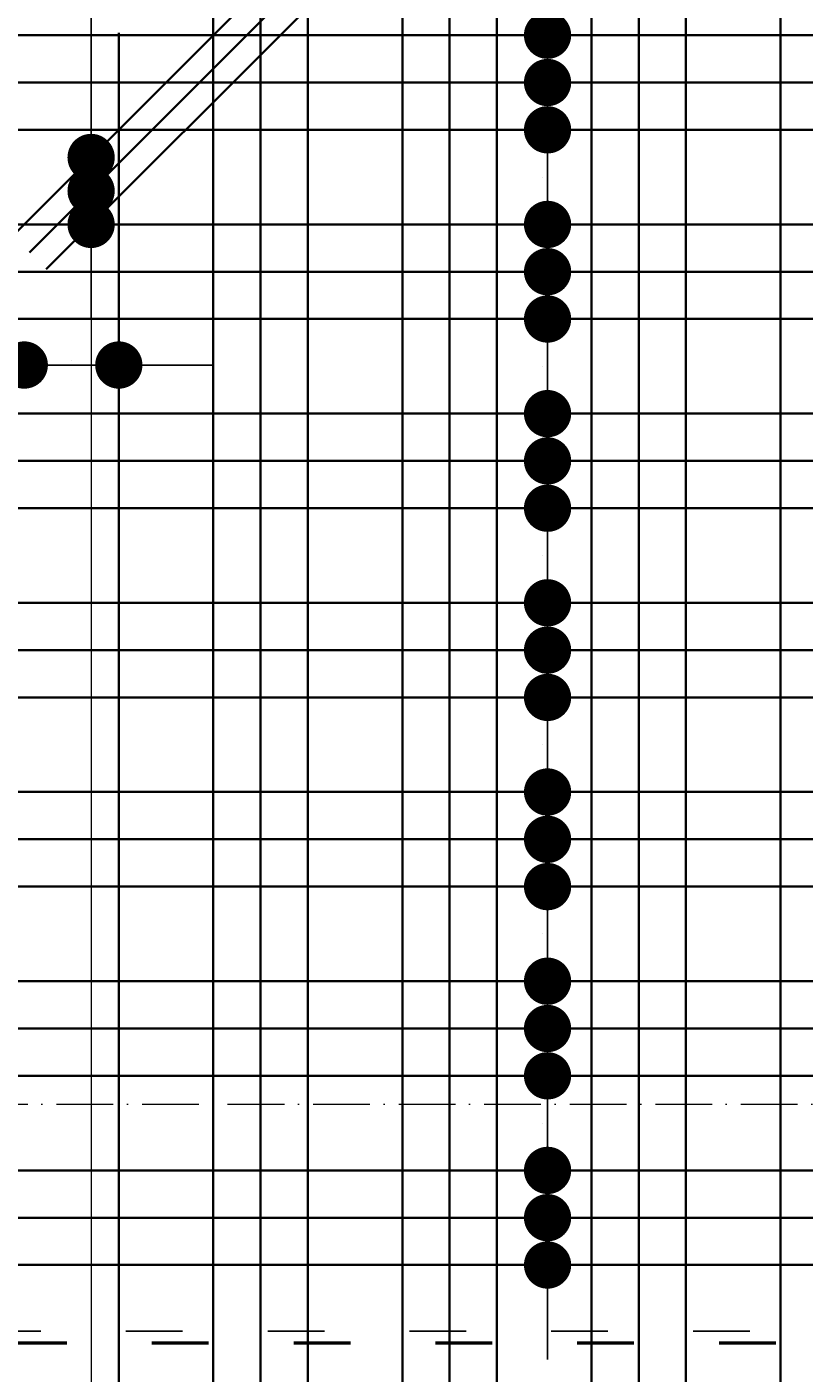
# Model space of a CAD drawing. Header units: millimetres. Extents: x 295948 to 312016, y 6878 to 18016.
# Tile 174 of 252: x 306791 to 306956, y 14067 to 14352. Entities that reach past the tile are written whole.
import ezdxf

# ---------------------------------------------------------------- set-up
doc = ezdxf.new("R2010")
doc.units = ezdxf.units.MM
doc.linetypes.add('ACAD_ISO03W100', pattern=[30, 12, -18])
doc.linetypes.add('ACAD_ISO10W100', pattern=[18, 12, -3, 0, -3])
for name, color, linetype, lineweight in [('konstrukcja wymiary', 1, 'Continuous', 13), ('osie', 5, 'ACAD_ISO10W100', 13), ('zbrojenie', 4, 'Continuous', 50), ('zbrojenie płyty', 141, 'Continuous', 35)]:
    doc.layers.add(name, color=color, linetype=linetype, lineweight=lineweight)
doc.layers.add('przerywane', color=6, linetype='ACAD_ISO03W100')
doc.styles.get("Standard").update_dxf_attribs({"font": 'romand.shx', "oblique": 10})
doc.dimstyles.new('kropki', dxfattribs={"dimtxt": 0.001, "dimasz": 10, "dimexe": 1.25, "dimexo": 0.625, "dimgap": 1, "dimtad": 1, "dimtxsty": 'Standard', "dimblk": 'DOT', "dimcen": 2.5, "dimadec": 0, "dimazin": 0, "dimtfac": 1, "dimtmove": 0, "dimatfit": 3, "dimfxl": 1, "dimfxlon": 1, "dimarcsym": 0})

# ---------------------------------------------------------------- blocks, each defined once
blk = doc.blocks.new('_Dot')
at = {"color": 0, "linetype": 'ByBlock', "lineweight": -2}
blk.add_line((-0.5, 0), (-1, 0), dxfattribs=at)
at = {"color": 0, "linetype": 'ByBlock', "const_width": 0.5}
blk.add_lwpolyline([(-0.25, 0, 1), (0.25, 0, 1)], format="xyb", close=True, dxfattribs=at)
blk = doc.blocks.new('*D982')
at = {"layer": 'Defpoints', "color": 0, "transparency": 16777216}
for p in [(306890.94, 14100.22), (306901.66, 14100.22), (306890.94, 14090.22)]:
    blk.add_point(p, dxfattribs=at)
at = {"layer": 'konstrukcja wymiary', "color": 0, "lineweight": -2, "transparency": 16777216}
for p, q in [((306901.66, 14110.22), (306901.66, 14120.22)), ((306900.66, 14100.22), (306902.91, 14100.22)), ((306901.66, 14090.22), (306901.66, 14100.22)), ((306900.66, 14090.22), (306902.91, 14090.22)), ((306901.66, 14080.22), (306901.66, 14070.22))]:
    blk.add_line(p, q, dxfattribs=at)
at = {"layer": 'konstrukcja wymiary', "color": 0, "lineweight": -2, "transparency": 16777216, "xscale": 10, "yscale": 10, "zscale": 10}
for p, rotation in [((306901.66, 14100.22), 270), ((306901.66, 14090.22), 90)]:
    blk.add_blockref('_Dot', p, dxfattribs=dict(at, rotation=rotation))
at = {"layer": 'konstrukcja wymiary', "color": 0, "transparency": 16777216, "insert": (306900.66, 14095.22), "char_height": 0.001, "attachment_point": 5, "rotation": 90}
blk.add_mtext('10', dxfattribs=at)
blk = doc.blocks.new('*D983')
at = {"layer": 'Defpoints', "color": 0, "transparency": 16777216}
for p in [(306890.94, 14110.22), (306901.66, 14110.22), (306890.94, 14100.22)]:
    blk.add_point(p, dxfattribs=at)
at = {"layer": 'konstrukcja wymiary', "color": 0, "lineweight": -2, "transparency": 16777216}
for p, q in [((306901.66, 14120.22), (306901.66, 14130.22)), ((306900.66, 14110.22), (306902.91, 14110.22)), ((306901.66, 14100.22), (306901.66, 14110.22)), ((306900.66, 14100.22), (306902.91, 14100.22)), ((306901.66, 14090.22), (306901.66, 14080.22))]:
    blk.add_line(p, q, dxfattribs=at)
at = {"layer": 'konstrukcja wymiary', "color": 0, "lineweight": -2, "transparency": 16777216, "xscale": 10, "yscale": 10, "zscale": 10}
for p, rotation in [((306901.66, 14110.22), 270), ((306901.66, 14100.22), 90)]:
    blk.add_blockref('_Dot', p, dxfattribs=dict(at, rotation=rotation))
at = {"layer": 'konstrukcja wymiary', "color": 0, "transparency": 16777216, "insert": (306900.66, 14105.22), "char_height": 0.001, "attachment_point": 5, "rotation": 90}
blk.add_mtext('10', dxfattribs=at)
blk = doc.blocks.new('*D967')
at = {"layer": 'Defpoints', "color": 0, "transparency": 16777216}
for p in [(306890.94, 14130.22), (306901.66, 14130.22), (306890.94, 14110.22)]:
    blk.add_point(p, dxfattribs=at)
at = {"layer": 'konstrukcja wymiary', "color": 0, "lineweight": -2, "transparency": 16777216}
for p, q in [((306901.66, 14140.22), (306901.66, 14150.22)), ((306900.66, 14130.22), (306902.91, 14130.22)), ((306901.66, 14110.22), (306901.66, 14130.22)), ((306900.66, 14110.22), (306902.91, 14110.22)), ((306901.66, 14100.22), (306901.66, 14090.22))]:
    blk.add_line(p, q, dxfattribs=at)
at = {"layer": 'konstrukcja wymiary', "color": 0, "lineweight": -2, "transparency": 16777216, "xscale": 10, "yscale": 10, "zscale": 10}
for p, rotation in [((306901.66, 14130.22), 270), ((306901.66, 14110.22), 90)]:
    blk.add_blockref('_Dot', p, dxfattribs=dict(at, rotation=rotation))
at = {"layer": 'konstrukcja wymiary', "color": 0, "transparency": 16777216, "insert": (306900.66, 14120.22), "char_height": 0.001, "attachment_point": 5, "rotation": 90}
blk.add_mtext('20', dxfattribs=at)
blk = doc.blocks.new('*D968')
at = {"layer": 'Defpoints', "color": 0, "transparency": 16777216}
for p in [(306890.94, 14140.22), (306901.66, 14140.22), (306890.94, 14130.22)]:
    blk.add_point(p, dxfattribs=at)
at = {"layer": 'konstrukcja wymiary', "color": 0, "lineweight": -2, "transparency": 16777216}
for p, q in [((306901.66, 14150.22), (306901.66, 14160.22)), ((306900.66, 14140.22), (306902.91, 14140.22)), ((306901.66, 14130.22), (306901.66, 14140.22)), ((306900.66, 14130.22), (306902.91, 14130.22)), ((306901.66, 14120.22), (306901.66, 14110.22))]:
    blk.add_line(p, q, dxfattribs=at)
at = {"layer": 'konstrukcja wymiary', "color": 0, "lineweight": -2, "transparency": 16777216, "xscale": 10, "yscale": 10, "zscale": 10}
for p, rotation in [((306901.66, 14140.22), 270), ((306901.66, 14130.22), 90)]:
    blk.add_blockref('_Dot', p, dxfattribs=dict(at, rotation=rotation))
at = {"layer": 'konstrukcja wymiary', "color": 0, "transparency": 16777216, "insert": (306900.66, 14135.22), "char_height": 0.001, "attachment_point": 5, "rotation": 90}
blk.add_mtext('10', dxfattribs=at)
blk = doc.blocks.new('*D969')
at = {"layer": 'Defpoints', "color": 0, "transparency": 16777216}
for p in [(306890.94, 14150.22), (306901.66, 14150.22), (306890.94, 14140.22)]:
    blk.add_point(p, dxfattribs=at)
at = {"layer": 'konstrukcja wymiary', "color": 0, "lineweight": -2, "transparency": 16777216}
for p, q in [((306901.66, 14160.22), (306901.66, 14170.22)), ((306900.66, 14150.22), (306902.91, 14150.22)), ((306901.66, 14140.22), (306901.66, 14150.22)), ((306900.66, 14140.22), (306902.91, 14140.22)), ((306901.66, 14130.22), (306901.66, 14120.22))]:
    blk.add_line(p, q, dxfattribs=at)
at = {"layer": 'konstrukcja wymiary', "color": 0, "lineweight": -2, "transparency": 16777216, "xscale": 10, "yscale": 10, "zscale": 10}
for p, rotation in [((306901.66, 14150.22), 270), ((306901.66, 14140.22), 90)]:
    blk.add_blockref('_Dot', p, dxfattribs=dict(at, rotation=rotation))
at = {"layer": 'konstrukcja wymiary', "color": 0, "transparency": 16777216, "insert": (306900.66, 14145.22), "char_height": 0.001, "attachment_point": 5, "rotation": 90}
blk.add_mtext('10', dxfattribs=at)
blk = doc.blocks.new('*D970')
at = {"layer": 'Defpoints', "color": 0, "transparency": 16777216}
for p in [(306890.94, 14170.22), (306901.66, 14170.22), (306890.94, 14150.22)]:
    blk.add_point(p, dxfattribs=at)
at = {"layer": 'konstrukcja wymiary', "color": 0, "lineweight": -2, "transparency": 16777216}
for p, q in [((306901.66, 14180.22), (306901.66, 14190.22)), ((306900.66, 14170.22), (306902.91, 14170.22)), ((306901.66, 14150.22), (306901.66, 14170.22)), ((306900.66, 14150.22), (306902.91, 14150.22)), ((306901.66, 14140.22), (306901.66, 14130.22))]:
    blk.add_line(p, q, dxfattribs=at)
at = {"layer": 'konstrukcja wymiary', "color": 0, "lineweight": -2, "transparency": 16777216, "xscale": 10, "yscale": 10, "zscale": 10}
for p, rotation in [((306901.66, 14170.22), 270), ((306901.66, 14150.22), 90)]:
    blk.add_blockref('_Dot', p, dxfattribs=dict(at, rotation=rotation))
at = {"layer": 'konstrukcja wymiary', "color": 0, "transparency": 16777216, "insert": (306900.66, 14160.22), "char_height": 0.001, "attachment_point": 5, "rotation": 90}
blk.add_mtext('20', dxfattribs=at)
blk = doc.blocks.new('*D971')
at = {"layer": 'Defpoints', "color": 0, "transparency": 16777216}
for p in [(306890.94, 14180.22), (306901.66, 14180.22), (306890.94, 14170.22)]:
    blk.add_point(p, dxfattribs=at)
at = {"layer": 'konstrukcja wymiary', "color": 0, "lineweight": -2, "transparency": 16777216}
for p, q in [((306901.66, 14190.22), (306901.66, 14200.22)), ((306900.66, 14180.22), (306902.91, 14180.22)), ((306901.66, 14170.22), (306901.66, 14180.22)), ((306900.66, 14170.22), (306902.91, 14170.22)), ((306901.66, 14160.22), (306901.66, 14150.22))]:
    blk.add_line(p, q, dxfattribs=at)
at = {"layer": 'konstrukcja wymiary', "color": 0, "lineweight": -2, "transparency": 16777216, "xscale": 10, "yscale": 10, "zscale": 10}
for p, rotation in [((306901.66, 14180.22), 270), ((306901.66, 14170.22), 90)]:
    blk.add_blockref('_Dot', p, dxfattribs=dict(at, rotation=rotation))
at = {"layer": 'konstrukcja wymiary', "color": 0, "transparency": 16777216, "insert": (306900.66, 14175.22), "char_height": 0.001, "attachment_point": 5, "rotation": 90}
blk.add_mtext('10', dxfattribs=at)
blk = doc.blocks.new('*D962')
at = {"layer": 'Defpoints', "color": 0, "transparency": 16777216}
for p in [(306890.94, 14190.22), (306901.66, 14190.22), (306890.94, 14180.22)]:
    blk.add_point(p, dxfattribs=at)
at = {"layer": 'konstrukcja wymiary', "color": 0, "lineweight": -2, "transparency": 16777216}
for p, q in [((306901.66, 14200.22), (306901.66, 14210.22)), ((306900.66, 14190.22), (306902.91, 14190.22)), ((306901.66, 14180.22), (306901.66, 14190.22)), ((306900.66, 14180.22), (306902.91, 14180.22)), ((306901.66, 14170.22), (306901.66, 14160.22))]:
    blk.add_line(p, q, dxfattribs=at)
at = {"layer": 'konstrukcja wymiary', "color": 0, "lineweight": -2, "transparency": 16777216, "xscale": 10, "yscale": 10, "zscale": 10}
for p, rotation in [((306901.66, 14190.22), 270), ((306901.66, 14180.22), 90)]:
    blk.add_blockref('_Dot', p, dxfattribs=dict(at, rotation=rotation))
at = {"layer": 'konstrukcja wymiary', "color": 0, "transparency": 16777216, "insert": (306900.66, 14185.22), "char_height": 0.001, "attachment_point": 5, "rotation": 90}
blk.add_mtext('10', dxfattribs=at)
blk = doc.blocks.new('*D963')
at = {"layer": 'Defpoints', "color": 0, "transparency": 16777216}
for p in [(306890.94, 14210.22), (306901.66, 14210.22), (306890.94, 14190.22)]:
    blk.add_point(p, dxfattribs=at)
at = {"layer": 'konstrukcja wymiary', "color": 0, "lineweight": -2, "transparency": 16777216}
for p, q in [((306901.66, 14220.22), (306901.66, 14230.22)), ((306900.66, 14210.22), (306902.91, 14210.22)), ((306901.66, 14190.22), (306901.66, 14210.22)), ((306900.66, 14190.22), (306902.91, 14190.22)), ((306901.66, 14180.22), (306901.66, 14170.22))]:
    blk.add_line(p, q, dxfattribs=at)
at = {"layer": 'konstrukcja wymiary', "color": 0, "lineweight": -2, "transparency": 16777216, "xscale": 10, "yscale": 10, "zscale": 10}
for p, rotation in [((306901.66, 14210.22), 270), ((306901.66, 14190.22), 90)]:
    blk.add_blockref('_Dot', p, dxfattribs=dict(at, rotation=rotation))
at = {"layer": 'konstrukcja wymiary', "color": 0, "transparency": 16777216, "insert": (306900.66, 14200.22), "char_height": 0.001, "attachment_point": 5, "rotation": 90}
blk.add_mtext('20', dxfattribs=at)
blk = doc.blocks.new('*D964')
at = {"layer": 'Defpoints', "color": 0, "transparency": 16777216}
for p in [(306890.94, 14220.22), (306901.66, 14220.22), (306890.94, 14210.22)]:
    blk.add_point(p, dxfattribs=at)
at = {"layer": 'konstrukcja wymiary', "color": 0, "lineweight": -2, "transparency": 16777216}
for p, q in [((306901.66, 14230.22), (306901.66, 14240.22)), ((306900.66, 14220.22), (306902.91, 14220.22)), ((306901.66, 14210.22), (306901.66, 14220.22)), ((306900.66, 14210.22), (306902.91, 14210.22)), ((306901.66, 14200.22), (306901.66, 14190.22))]:
    blk.add_line(p, q, dxfattribs=at)
at = {"layer": 'konstrukcja wymiary', "color": 0, "lineweight": -2, "transparency": 16777216, "xscale": 10, "yscale": 10, "zscale": 10}
for p, rotation in [((306901.66, 14220.22), 270), ((306901.66, 14210.22), 90)]:
    blk.add_blockref('_Dot', p, dxfattribs=dict(at, rotation=rotation))
at = {"layer": 'konstrukcja wymiary', "color": 0, "transparency": 16777216, "insert": (306900.66, 14215.22), "char_height": 0.001, "attachment_point": 5, "rotation": 90}
blk.add_mtext('10', dxfattribs=at)
blk = doc.blocks.new('*D965')
at = {"layer": 'Defpoints', "color": 0, "transparency": 16777216}
for p in [(306890.94, 14230.22), (306901.66, 14230.22), (306890.94, 14220.22)]:
    blk.add_point(p, dxfattribs=at)
at = {"layer": 'konstrukcja wymiary', "color": 0, "lineweight": -2, "transparency": 16777216}
for p, q in [((306901.66, 14240.22), (306901.66, 14250.22)), ((306900.66, 14230.22), (306902.91, 14230.22)), ((306901.66, 14220.22), (306901.66, 14230.22)), ((306900.66, 14220.22), (306902.91, 14220.22)), ((306901.66, 14210.22), (306901.66, 14200.22))]:
    blk.add_line(p, q, dxfattribs=at)
at = {"layer": 'konstrukcja wymiary', "color": 0, "lineweight": -2, "transparency": 16777216, "xscale": 10, "yscale": 10, "zscale": 10}
for p, rotation in [((306901.66, 14230.22), 270), ((306901.66, 14220.22), 90)]:
    blk.add_blockref('_Dot', p, dxfattribs=dict(at, rotation=rotation))
at = {"layer": 'konstrukcja wymiary', "color": 0, "transparency": 16777216, "insert": (306900.66, 14225.22), "char_height": 0.001, "attachment_point": 5, "rotation": 90}
blk.add_mtext('10', dxfattribs=at)
blk = doc.blocks.new('*D966')
at = {"layer": 'Defpoints', "color": 0, "transparency": 16777216}
for p in [(306890.94, 14250.22), (306901.66, 14250.22), (306890.94, 14230.22)]:
    blk.add_point(p, dxfattribs=at)
at = {"layer": 'konstrukcja wymiary', "color": 0, "lineweight": -2, "transparency": 16777216}
for p, q in [((306901.66, 14260.22), (306901.66, 14270.22)), ((306900.66, 14250.22), (306902.91, 14250.22)), ((306901.66, 14230.22), (306901.66, 14250.22)), ((306900.66, 14230.22), (306902.91, 14230.22)), ((306901.66, 14220.22), (306901.66, 14210.22))]:
    blk.add_line(p, q, dxfattribs=at)
at = {"layer": 'konstrukcja wymiary', "color": 0, "lineweight": -2, "transparency": 16777216, "xscale": 10, "yscale": 10, "zscale": 10}
for p, rotation in [((306901.66, 14250.22), 270), ((306901.66, 14230.22), 90)]:
    blk.add_blockref('_Dot', p, dxfattribs=dict(at, rotation=rotation))
at = {"layer": 'konstrukcja wymiary', "color": 0, "transparency": 16777216, "insert": (306900.66, 14240.22), "char_height": 0.001, "attachment_point": 5, "rotation": 90}
blk.add_mtext('20', dxfattribs=at)
blk = doc.blocks.new('*D977')
at = {"layer": 'Defpoints', "color": 0, "transparency": 16777216}
for p in [(306890.94, 14260.22), (306901.66, 14260.22), (306890.94, 14250.22)]:
    blk.add_point(p, dxfattribs=at)
at = {"layer": 'konstrukcja wymiary', "color": 0, "lineweight": -2, "transparency": 16777216}
for p, q in [((306901.66, 14270.22), (306901.66, 14280.22)), ((306900.66, 14260.22), (306902.91, 14260.22)), ((306901.66, 14250.22), (306901.66, 14260.22)), ((306900.66, 14250.22), (306902.91, 14250.22)), ((306901.66, 14240.22), (306901.66, 14230.22))]:
    blk.add_line(p, q, dxfattribs=at)
at = {"layer": 'konstrukcja wymiary', "color": 0, "lineweight": -2, "transparency": 16777216, "xscale": 10, "yscale": 10, "zscale": 10}
for p, rotation in [((306901.66, 14260.22), 270), ((306901.66, 14250.22), 90)]:
    blk.add_blockref('_Dot', p, dxfattribs=dict(at, rotation=rotation))
at = {"layer": 'konstrukcja wymiary', "color": 0, "transparency": 16777216, "insert": (306900.66, 14255.22), "char_height": 0.001, "attachment_point": 5, "rotation": 90}
blk.add_mtext('10', dxfattribs=at)
blk = doc.blocks.new('*D978')
at = {"layer": 'Defpoints', "color": 0, "transparency": 16777216}
for p in [(306890.94, 14270.22), (306901.66, 14270.22), (306890.94, 14260.22)]:
    blk.add_point(p, dxfattribs=at)
at = {"layer": 'konstrukcja wymiary', "color": 0, "lineweight": -2, "transparency": 16777216}
for p, q in [((306901.66, 14280.22), (306901.66, 14290.22)), ((306900.66, 14270.22), (306902.91, 14270.22)), ((306901.66, 14260.22), (306901.66, 14270.22)), ((306900.66, 14260.22), (306902.91, 14260.22)), ((306901.66, 14250.22), (306901.66, 14240.22))]:
    blk.add_line(p, q, dxfattribs=at)
at = {"layer": 'konstrukcja wymiary', "color": 0, "lineweight": -2, "transparency": 16777216, "xscale": 10, "yscale": 10, "zscale": 10}
for p, rotation in [((306901.66, 14270.22), 270), ((306901.66, 14260.22), 90)]:
    blk.add_blockref('_Dot', p, dxfattribs=dict(at, rotation=rotation))
at = {"layer": 'konstrukcja wymiary', "color": 0, "transparency": 16777216, "insert": (306900.66, 14265.22), "char_height": 0.001, "attachment_point": 5, "rotation": 90}
blk.add_mtext('10', dxfattribs=at)
blk = doc.blocks.new('*D979')
at = {"layer": 'Defpoints', "color": 0, "transparency": 16777216}
for p in [(306890.94, 14290.22), (306901.66, 14290.22), (306890.94, 14270.22)]:
    blk.add_point(p, dxfattribs=at)
at = {"layer": 'konstrukcja wymiary', "color": 0, "lineweight": -2, "transparency": 16777216}
for p, q in [((306901.66, 14300.22), (306901.66, 14310.22)), ((306900.66, 14290.22), (306902.91, 14290.22)), ((306901.66, 14270.22), (306901.66, 14290.22)), ((306900.66, 14270.22), (306902.91, 14270.22)), ((306901.66, 14260.22), (306901.66, 14250.22))]:
    blk.add_line(p, q, dxfattribs=at)
at = {"layer": 'konstrukcja wymiary', "color": 0, "lineweight": -2, "transparency": 16777216, "xscale": 10, "yscale": 10, "zscale": 10}
for p, rotation in [((306901.66, 14290.22), 270), ((306901.66, 14270.22), 90)]:
    blk.add_blockref('_Dot', p, dxfattribs=dict(at, rotation=rotation))
at = {"layer": 'konstrukcja wymiary', "color": 0, "transparency": 16777216, "insert": (306900.66, 14280.22), "char_height": 0.001, "attachment_point": 5, "rotation": 90}
blk.add_mtext('20', dxfattribs=at)
blk = doc.blocks.new('*D980')
at = {"layer": 'Defpoints', "color": 0, "transparency": 16777216}
for p in [(306890.94, 14300.22), (306901.66, 14300.22), (306890.94, 14290.22)]:
    blk.add_point(p, dxfattribs=at)
at = {"layer": 'konstrukcja wymiary', "color": 0, "lineweight": -2, "transparency": 16777216}
for p, q in [((306901.66, 14310.22), (306901.66, 14320.22)), ((306900.66, 14300.22), (306902.91, 14300.22)), ((306901.66, 14290.22), (306901.66, 14300.22)), ((306900.66, 14290.22), (306902.91, 14290.22)), ((306901.66, 14280.22), (306901.66, 14270.22))]:
    blk.add_line(p, q, dxfattribs=at)
at = {"layer": 'konstrukcja wymiary', "color": 0, "lineweight": -2, "transparency": 16777216, "xscale": 10, "yscale": 10, "zscale": 10}
for p, rotation in [((306901.66, 14300.22), 270), ((306901.66, 14290.22), 90)]:
    blk.add_blockref('_Dot', p, dxfattribs=dict(at, rotation=rotation))
at = {"layer": 'konstrukcja wymiary', "color": 0, "transparency": 16777216, "insert": (306900.66, 14295.22), "char_height": 0.001, "attachment_point": 5, "rotation": 90}
blk.add_mtext('10', dxfattribs=at)
blk = doc.blocks.new('*D981')
at = {"layer": 'Defpoints', "color": 0, "transparency": 16777216}
for p in [(306890.94, 14310.22), (306901.66, 14310.22), (306890.94, 14300.22)]:
    blk.add_point(p, dxfattribs=at)
at = {"layer": 'konstrukcja wymiary', "color": 0, "lineweight": -2, "transparency": 16777216}
for p, q in [((306901.66, 14320.22), (306901.66, 14330.22)), ((306900.66, 14310.22), (306902.91, 14310.22)), ((306901.66, 14300.22), (306901.66, 14310.22)), ((306900.66, 14300.22), (306902.91, 14300.22)), ((306901.66, 14290.22), (306901.66, 14280.22))]:
    blk.add_line(p, q, dxfattribs=at)
at = {"layer": 'konstrukcja wymiary', "color": 0, "lineweight": -2, "transparency": 16777216, "xscale": 10, "yscale": 10, "zscale": 10}
for p, rotation in [((306901.66, 14310.22), 270), ((306901.66, 14300.22), 90)]:
    blk.add_blockref('_Dot', p, dxfattribs=dict(at, rotation=rotation))
at = {"layer": 'konstrukcja wymiary', "color": 0, "transparency": 16777216, "insert": (306900.66, 14305.22), "char_height": 0.001, "attachment_point": 5, "rotation": 90}
blk.add_mtext('10', dxfattribs=at)
blk = doc.blocks.new('*D999')
at = {"layer": 'Defpoints', "color": 0, "transparency": 16777216}
for p in [(306890.94, 14330.22), (306901.66, 14330.22), (306890.94, 14310.22)]:
    blk.add_point(p, dxfattribs=at)
at = {"layer": 'konstrukcja wymiary', "color": 0, "lineweight": -2, "transparency": 16777216}
for p, q in [((306901.66, 14340.22), (306901.66, 14350.22)), ((306900.66, 14330.22), (306902.91, 14330.22)), ((306901.66, 14310.22), (306901.66, 14330.22)), ((306900.66, 14310.22), (306902.91, 14310.22)), ((306901.66, 14300.22), (306901.66, 14290.22))]:
    blk.add_line(p, q, dxfattribs=at)
at = {"layer": 'konstrukcja wymiary', "color": 0, "lineweight": -2, "transparency": 16777216, "xscale": 10, "yscale": 10, "zscale": 10}
for p, rotation in [((306901.66, 14330.22), 270), ((306901.66, 14310.22), 90)]:
    blk.add_blockref('_Dot', p, dxfattribs=dict(at, rotation=rotation))
at = {"layer": 'konstrukcja wymiary', "color": 0, "transparency": 16777216, "insert": (306900.66, 14320.22), "char_height": 0.001, "attachment_point": 5, "rotation": 90}
blk.add_mtext('20', dxfattribs=at)
blk = doc.blocks.new('*D1000')
at = {"layer": 'Defpoints', "color": 0, "transparency": 16777216}
for p in [(306890.94, 14340.22), (306901.66, 14340.22), (306890.94, 14330.22)]:
    blk.add_point(p, dxfattribs=at)
at = {"layer": 'konstrukcja wymiary', "color": 0, "lineweight": -2, "transparency": 16777216}
for p, q in [((306901.66, 14350.22), (306901.66, 14360.22)), ((306900.66, 14340.22), (306902.91, 14340.22)), ((306901.66, 14330.22), (306901.66, 14340.22)), ((306900.66, 14330.22), (306902.91, 14330.22)), ((306901.66, 14320.22), (306901.66, 14310.22))]:
    blk.add_line(p, q, dxfattribs=at)
at = {"layer": 'konstrukcja wymiary', "color": 0, "lineweight": -2, "transparency": 16777216, "xscale": 10, "yscale": 10, "zscale": 10}
for p, rotation in [((306901.66, 14340.22), 270), ((306901.66, 14330.22), 90)]:
    blk.add_blockref('_Dot', p, dxfattribs=dict(at, rotation=rotation))
at = {"layer": 'konstrukcja wymiary', "color": 0, "transparency": 16777216, "insert": (306900.66, 14335.22), "char_height": 0.001, "attachment_point": 5, "rotation": 90}
blk.add_mtext('10', dxfattribs=at)
blk = doc.blocks.new('*D1001')
at = {"layer": 'Defpoints', "color": 0, "transparency": 16777216}
for p in [(306890.94, 14350.22), (306901.66, 14350.22), (306890.94, 14340.22)]:
    blk.add_point(p, dxfattribs=at)
at = {"layer": 'konstrukcja wymiary', "color": 0, "lineweight": -2, "transparency": 16777216}
for p, q in [((306901.66, 14360.22), (306901.66, 14370.22)), ((306900.66, 14350.22), (306902.91, 14350.22)), ((306901.66, 14340.22), (306901.66, 14350.22)), ((306900.66, 14340.22), (306902.91, 14340.22)), ((306901.66, 14330.22), (306901.66, 14320.22))]:
    blk.add_line(p, q, dxfattribs=at)
at = {"layer": 'konstrukcja wymiary', "color": 0, "lineweight": -2, "transparency": 16777216, "xscale": 10, "yscale": 10, "zscale": 10}
for p, rotation in [((306901.66, 14350.22), 270), ((306901.66, 14340.22), 90)]:
    blk.add_blockref('_Dot', p, dxfattribs=dict(at, rotation=rotation))
at = {"layer": 'konstrukcja wymiary', "color": 0, "transparency": 16777216, "insert": (306900.66, 14345.22), "char_height": 0.001, "attachment_point": 5, "rotation": 90}
blk.add_mtext('10', dxfattribs=at)
blk = doc.blocks.new('*D1002')
at = {"layer": 'Defpoints', "color": 0, "transparency": 16777216}
for p in [(306890.94, 14365.77), (306901.66, 14365.77), (306890.94, 14350.22)]:
    blk.add_point(p, dxfattribs=at)
at = {"layer": 'konstrukcja wymiary', "color": 0, "lineweight": -2, "transparency": 16777216}
for p, q in [((306901.66, 14375.77), (306901.66, 14385.77)), ((306900.66, 14365.77), (306902.91, 14365.77)), ((306901.66, 14350.22), (306901.66, 14365.77)), ((306900.66, 14350.22), (306902.91, 14350.22)), ((306901.66, 14340.22), (306901.66, 14330.22))]:
    blk.add_line(p, q, dxfattribs=at)
at = {"layer": 'konstrukcja wymiary', "color": 0, "lineweight": -2, "transparency": 16777216, "xscale": 10, "yscale": 10, "zscale": 10}
for p, rotation in [((306901.66, 14365.77), 270), ((306901.66, 14350.22), 90)]:
    blk.add_blockref('_Dot', p, dxfattribs=dict(at, rotation=rotation))
at = {"layer": 'konstrukcja wymiary', "color": 0, "transparency": 16777216, "insert": (306900.66, 14358), "char_height": 0.001, "attachment_point": 5, "rotation": 90}
blk.add_mtext('15,54', dxfattribs=at)
blk = doc.blocks.new('*D1003')
at = {"layer": 'Defpoints', "color": 0, "transparency": 16777216}
for p in [(306890.94, 14381.72), (306901.66, 14381.72), (306890.94, 14365.77)]:
    blk.add_point(p, dxfattribs=at)
at = {"layer": 'konstrukcja wymiary', "color": 0, "lineweight": -2, "transparency": 16777216}
for p, q in [((306901.66, 14391.72), (306901.66, 14401.72)), ((306900.66, 14381.72), (306902.91, 14381.72)), ((306901.66, 14365.77), (306901.66, 14381.72)), ((306900.66, 14365.77), (306902.91, 14365.77)), ((306901.66, 14355.77), (306901.66, 14345.77))]:
    blk.add_line(p, q, dxfattribs=at)
at = {"layer": 'konstrukcja wymiary', "color": 0, "lineweight": -2, "transparency": 16777216, "xscale": 10, "yscale": 10, "zscale": 10}
for p, rotation in [((306901.66, 14381.72), 270), ((306901.66, 14365.77), 90)]:
    blk.add_blockref('_Dot', p, dxfattribs=dict(at, rotation=rotation))
at = {"layer": 'konstrukcja wymiary', "color": 0, "transparency": 16777216, "insert": (306900.66, 14373.75), "char_height": 0.001, "attachment_point": 5, "rotation": 90}
blk.add_mtext('15,96', dxfattribs=at)
blk = doc.blocks.new('*D816')
at = {"layer": 'Defpoints', "color": 0, "transparency": 16777216}
for p in [(306770.94, 14290.22), (306790.94, 14290.22), (306790.94, 14280.49)]:
    blk.add_point(p, dxfattribs=at)
at = {"layer": 'konstrukcja wymiary', "color": 0, "lineweight": -2, "transparency": 16777216}
for p, q in [((306770.94, 14281.49), (306770.94, 14279.24)), ((306790.94, 14281.49), (306790.94, 14279.24)), ((306760.94, 14280.49), (306750.94, 14280.49)), ((306770.94, 14280.49), (306790.94, 14280.49)), ((306800.94, 14280.49), (306810.94, 14280.49))]:
    blk.add_line(p, q, dxfattribs=at)
at = {"layer": 'konstrukcja wymiary', "color": 0, "lineweight": -2, "transparency": 16777216, "xscale": 10, "yscale": 10, "zscale": 10}
blk.add_blockref('_Dot', (306770.94, 14280.49), dxfattribs=at)
at = {"layer": 'konstrukcja wymiary', "color": 0, "lineweight": -2, "transparency": 16777216, "xscale": 10, "yscale": 10, "zscale": 10, "rotation": 180}
blk.add_blockref('_Dot', (306790.94, 14280.49), dxfattribs=at)
at = {"layer": 'konstrukcja wymiary', "color": 0, "transparency": 16777216, "insert": (306780.94, 14281.49), "char_height": 0.001, "attachment_point": 5}
blk.add_mtext('20', dxfattribs=at)
blk = doc.blocks.new('*D817')
at = {"layer": 'Defpoints', "color": 0, "transparency": 16777216}
for p in [(306790.94, 14290.22), (306810.94, 14290.22), (306810.94, 14280.49)]:
    blk.add_point(p, dxfattribs=at)
at = {"layer": 'konstrukcja wymiary', "color": 0, "lineweight": -2, "transparency": 16777216}
for p, q in [((306790.94, 14281.49), (306790.94, 14279.24)), ((306810.94, 14281.49), (306810.94, 14279.24)), ((306780.94, 14280.49), (306770.94, 14280.49)), ((306790.94, 14280.49), (306810.94, 14280.49)), ((306820.94, 14280.49), (306830.94, 14280.49))]:
    blk.add_line(p, q, dxfattribs=at)
at = {"layer": 'konstrukcja wymiary', "color": 0, "lineweight": -2, "transparency": 16777216, "xscale": 10, "yscale": 10, "zscale": 10}
blk.add_blockref('_Dot', (306790.94, 14280.49), dxfattribs=at)
at = {"layer": 'konstrukcja wymiary', "color": 0, "lineweight": -2, "transparency": 16777216, "xscale": 10, "yscale": 10, "zscale": 10, "rotation": 180}
blk.add_blockref('_Dot', (306810.94, 14280.49), dxfattribs=at)
at = {"layer": 'konstrukcja wymiary', "color": 0, "transparency": 16777216, "insert": (306800.94, 14281.49), "char_height": 0.001, "attachment_point": 5}
blk.add_mtext('20', dxfattribs=at)
blk = doc.blocks.new('*D1741')
at = {"layer": 'Defpoints', "color": 0, "transparency": 16777216}
for p in [(306805.08, 14422.08), (306805.08, 14310.22), (306805.08, 14310.22)]:
    blk.add_point(p, dxfattribs=at)
at = {"layer": 'konstrukcja wymiary', "color": 0, "lineweight": -2, "transparency": 16777216}
for p, q in [((306805.08, 14422.08), (306806.33, 14422.08)), ((306805.08, 14412.08), (306805.08, 14320.22)), ((306805.08, 14310.22), (306806.33, 14310.22))]:
    blk.add_line(p, q, dxfattribs=at)
at = {"layer": 'konstrukcja wymiary', "color": 0, "lineweight": -2, "transparency": 16777216, "xscale": 10, "yscale": 10, "zscale": 10}
for p, rotation in [((306805.08, 14422.08), 90), ((306805.08, 14310.22), 270)]:
    blk.add_blockref('_Dot', p, dxfattribs=dict(at, rotation=rotation))
at = {"layer": 'konstrukcja wymiary', "color": 0, "transparency": 16777216, "insert": (306804.08, 14366.15), "char_height": 0.001, "attachment_point": 5, "rotation": 90}
blk.add_mtext('111,86', dxfattribs=at)
blk = doc.blocks.new('*D1742')
at = {"layer": 'Defpoints', "color": 0, "transparency": 16777216}
for p in [(306805.08, 14317.29), (306805.08, 14317.29), (306805.08, 14310.22)]:
    blk.add_point(p, dxfattribs=at)
at = {"layer": 'konstrukcja wymiary', "color": 0, "lineweight": -2, "transparency": 16777216}
for p, q in [((306805.08, 14327.29), (306805.08, 14337.29)), ((306805.08, 14317.29), (306806.33, 14317.29)), ((306805.08, 14310.22), (306805.08, 14317.29)), ((306805.08, 14310.22), (306806.33, 14310.22)), ((306805.08, 14300.22), (306805.08, 14290.22))]:
    blk.add_line(p, q, dxfattribs=at)
at = {"layer": 'konstrukcja wymiary', "color": 0, "lineweight": -2, "transparency": 16777216, "xscale": 10, "yscale": 10, "zscale": 10}
for p, rotation in [((306805.08, 14317.29), 270), ((306805.08, 14310.22), 90)]:
    blk.add_blockref('_Dot', p, dxfattribs=dict(at, rotation=rotation))
at = {"layer": 'konstrukcja wymiary', "color": 0, "transparency": 16777216, "insert": (306804.08, 14313.76), "char_height": 0.001, "attachment_point": 5, "rotation": 90}
blk.add_mtext('7,07', dxfattribs=at)
blk = doc.blocks.new('*D1743')
at = {"layer": 'Defpoints', "color": 0, "transparency": 16777216}
for p in [(306805.08, 14324.37), (306805.08, 14324.37), (306805.08, 14317.29)]:
    blk.add_point(p, dxfattribs=at)
at = {"layer": 'konstrukcja wymiary', "color": 0, "lineweight": -2, "transparency": 16777216}
for p, q in [((306805.08, 14334.37), (306805.08, 14344.37)), ((306805.08, 14324.37), (306806.33, 14324.37)), ((306805.08, 14317.29), (306805.08, 14324.37)), ((306805.08, 14317.29), (306806.33, 14317.29)), ((306805.08, 14307.29), (306805.08, 14297.29))]:
    blk.add_line(p, q, dxfattribs=at)
at = {"layer": 'konstrukcja wymiary', "color": 0, "lineweight": -2, "transparency": 16777216, "xscale": 10, "yscale": 10, "zscale": 10}
for p, rotation in [((306805.08, 14324.37), 270), ((306805.08, 14317.29), 90)]:
    blk.add_blockref('_Dot', p, dxfattribs=dict(at, rotation=rotation))
at = {"layer": 'konstrukcja wymiary', "color": 0, "transparency": 16777216, "insert": (306804.08, 14320.83), "char_height": 0.001, "attachment_point": 5, "rotation": 90}
blk.add_mtext('7,07', dxfattribs=at)

msp = doc.modelspace()

# ---------------------------------------------------------------- linework, layer by layer
at = {"layer": 'konstrukcja wymiary'}
msp.add_line((306805.082, 14302.724), (306805.082, 14021.066), dxfattribs=at)
at = {"layer": 'osie'}
msp.add_line((306435.771, 14124.224), (308440.491, 14124.224), dxfattribs=at)
at = {"layer": 'przerywane'}
msp.add_line((306662.44, 14076.224), (307258.44, 14076.224), dxfattribs=at)
at = {"layer": 'zbrojenie', "linetype": 'ACAD_ISO03W100'}
msp.add_line((307279.94, 14073.724), (306640.94, 14073.724), dxfattribs=at)
at = {"layer": 'zbrojenie płyty'}
for p, q in [((306830.94, 14054.724), (306830.94, 14708.724)), ((306840.94, 14054.724), (306840.94, 14708.724)), ((306850.94, 14054.724), (306850.94, 14708.724)), ((306870.94, 14054.724), (306870.94, 14708.724)), ((306880.94, 14054.724), (306880.94, 14708.724)), ((306890.94, 14054.724), (306890.94, 14708.724)), ((306910.94, 14054.724), (306910.94, 14708.724)), ((306920.94, 14054.724), (306920.94, 14708.724)), ((306930.94, 14054.724), (306930.94, 14708.724)), ((306950.94, 14054.724), (306950.94, 14708.724)), ((306788.513, 14307.797), (306873.366, 14392.65)), ((306792.049, 14304.262), (306876.902, 14389.115)), ((306795.584, 14300.726), (306880.437, 14385.579)), ((306640.94, 14350.224), (307279.94, 14350.224)), ((306810.94, 14054.724), (306810.94, 14350.724)), ((306640.94, 14340.224), (307279.94, 14340.224)), ((306640.94, 14330.224), (307279.94, 14330.224)), ((306640.94, 14310.224), (307279.94, 14310.224)), ((306640.94, 14300.224), (307279.94, 14300.224)), ((306640.94, 14290.224), (307279.94, 14290.224)), ((306640.94, 14270.224), (307279.94, 14270.224)), ((306640.94, 14260.224), (307279.94, 14260.224)), ((306640.94, 14250.224), (307279.94, 14250.224)), ((306640.94, 14230.224), (307279.94, 14230.224)), ((306640.94, 14220.224), (307279.94, 14220.224)), ((306640.94, 14210.224), (307279.94, 14210.224)), ((306640.94, 14190.224), (307279.94, 14190.224)), ((306640.94, 14180.224), (307279.94, 14180.224)), ((306640.94, 14170.224), (307279.94, 14170.224)), ((306640.94, 14150.224), (307279.94, 14150.224)), ((306640.94, 14140.224), (307279.94, 14140.224)), ((306640.94, 14130.224), (307279.94, 14130.224)), ((306640.94, 14110.224), (307279.94, 14110.224)), ((306640.94, 14100.224), (307279.94, 14100.224)), ((306640.94, 14090.224), (307279.94, 14090.224))]:
    msp.add_line(p, q, dxfattribs=at)

# ---------------------------------------------------------------- dimensions: what is measured, and where the dimension line sits
at = {"layer": 'konstrukcja wymiary'}
for base, p1, p2, picture, middle in [((306805.082, 14310.224), (306805.082, 14422.082), (306805.082, 14310.224), '*D1741', (306804.081, 14366.153)), ((306901.661, 14381.724), (306890.94, 14365.768), (306890.94, 14381.724), '*D1003', (306900.66, 14373.746)), ((306901.661, 14365.768), (306890.94, 14350.224), (306890.94, 14365.768), '*D1002', (306900.66, 14357.996)), ((306901.661, 14350.224), (306890.94, 14340.224), (306890.94, 14350.224), '*D1001', (306900.66, 14345.224)), ((306901.661, 14340.224), (306890.94, 14330.224), (306890.94, 14340.224), '*D1000', (306900.66, 14335.224)), ((306901.661, 14330.224), (306890.94, 14310.224), (306890.94, 14330.224), '*D999', (306900.66, 14320.224)), ((306805.082, 14324.366), (306805.082, 14317.295), (306805.082, 14324.366), '*D1743', (306804.081, 14320.83)), ((306805.082, 14317.295), (306805.082, 14310.224), (306805.082, 14317.295), '*D1742', (306804.081, 14313.759)), ((306901.661, 14310.224), (306890.94, 14300.224), (306890.94, 14310.224), '*D981', (306900.66, 14305.224)), ((306901.661, 14300.224), (306890.94, 14290.224), (306890.94, 14300.224), '*D980', (306900.66, 14295.224)), ((306901.661, 14290.224), (306890.94, 14270.224), (306890.94, 14290.224), '*D979', (306900.66, 14280.224)), ((306901.661, 14270.224), (306890.94, 14260.224), (306890.94, 14270.224), '*D978', (306900.66, 14265.224)), ((306901.661, 14260.224), (306890.94, 14250.224), (306890.94, 14260.224), '*D977', (306900.66, 14255.224)), ((306901.661, 14250.224), (306890.94, 14230.224), (306890.94, 14250.224), '*D966', (306900.66, 14240.224)), ((306901.661, 14230.224), (306890.94, 14220.224), (306890.94, 14230.224), '*D965', (306900.66, 14225.224)), ((306901.661, 14220.224), (306890.94, 14210.224), (306890.94, 14220.224), '*D964', (306900.66, 14215.224)), ((306901.661, 14210.224), (306890.94, 14190.224), (306890.94, 14210.224), '*D963', (306900.66, 14200.224)), ((306901.661, 14190.224), (306890.94, 14180.224), (306890.94, 14190.224), '*D962', (306900.66, 14185.224)), ((306901.661, 14180.224), (306890.94, 14170.224), (306890.94, 14180.224), '*D971', (306900.66, 14175.224)), ((306901.661, 14170.224), (306890.94, 14150.224), (306890.94, 14170.224), '*D970', (306900.66, 14160.224)), ((306901.661, 14150.224), (306890.94, 14140.224), (306890.94, 14150.224), '*D969', (306900.66, 14145.224)), ((306901.661, 14140.224), (306890.94, 14130.224), (306890.94, 14140.224), '*D968', (306900.66, 14135.224)), ((306901.661, 14130.224), (306890.94, 14110.224), (306890.94, 14130.224), '*D967', (306900.66, 14120.224)), ((306901.661, 14110.224), (306890.94, 14100.224), (306890.94, 14110.224), '*D983', (306900.66, 14105.224))]:
    dim = msp.add_linear_dim(base=base, p1=p1, p2=p2, angle=90, dimstyle='kropki', override={"dimtmove": 1}, dxfattribs=at)
    dim.commit()
    dim.dimension.update_dxf_attribs({"geometry": picture, "text_midpoint": middle})
for base, p1, p2, picture, middle in [((306790.94, 14280.491), (306770.94, 14290.224), (306790.94, 14290.224), '*D816', (306780.94, 14281.492)), ((306810.94, 14280.491), (306790.94, 14290.224), (306810.94, 14290.224), '*D817', (306800.94, 14281.492))]:
    dim = msp.add_linear_dim(base=base, p1=p1, p2=p2, dimstyle='kropki', override={"dimtmove": 1}, dxfattribs=at)
    dim.commit()
    dim.dimension.update_dxf_attribs({"geometry": picture, "text_midpoint": middle})
dim = msp.add_linear_dim(base=(306901.661, 14100.224), p1=(306890.94, 14090.224), p2=(306890.94, 14100.224), angle=90, dimstyle='kropki', dxfattribs=at)
dim.commit()
dim.dimension.update_dxf_attribs({"geometry": '*D982', "text_midpoint": (306900.66, 14095.224)})

doc.saveas('drawing.dxf')
